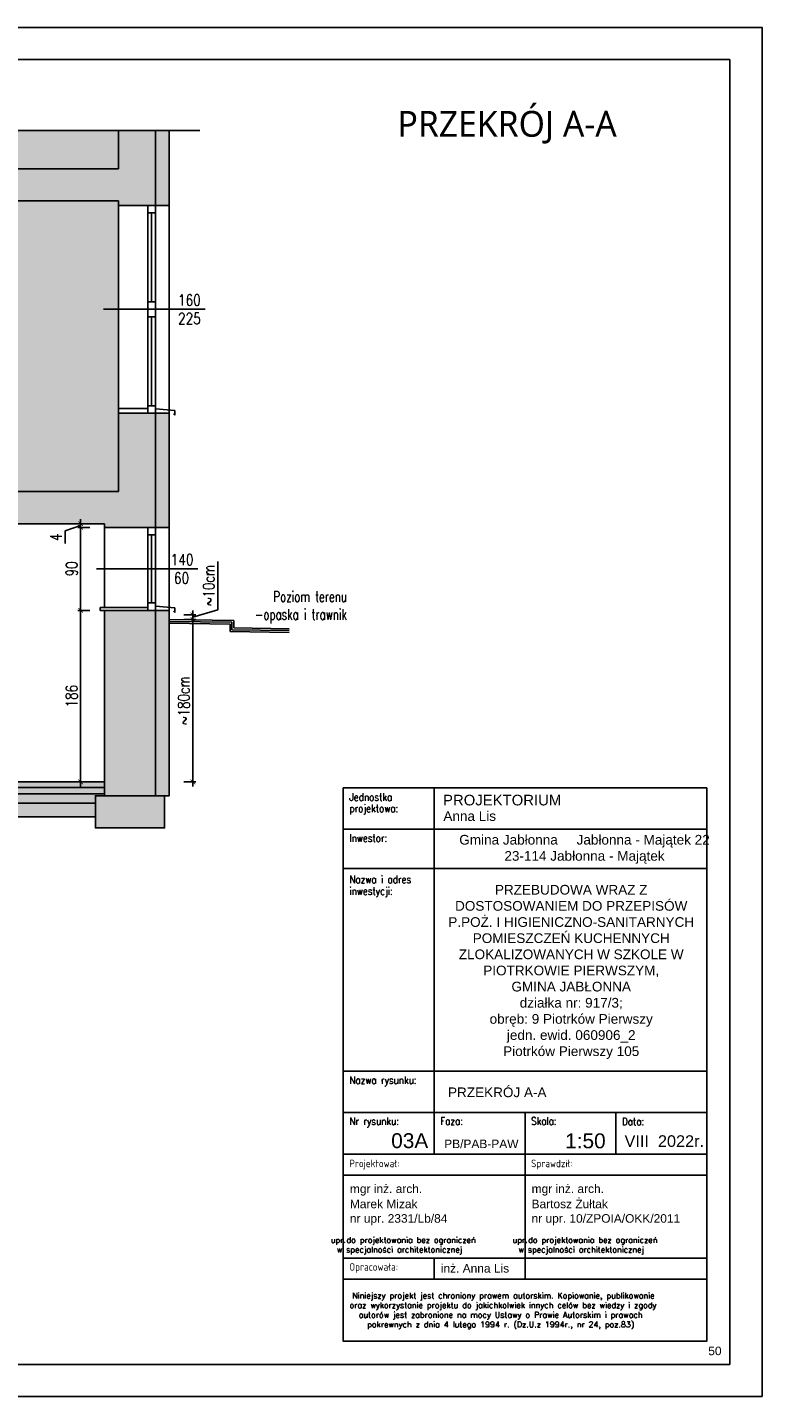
# Model space of a CAD drawing. Header units: millimetres. Extents: x 31969 to 285678, y -69766 to -1123.
# Tile 58 of 102: x 149037 to 149859, y -10538 to -9053. Entities that reach past the tile are written whole.
import ezdxf
from ezdxf.lldxf.tags import DXFTag

# ---------------------------------------------------------------- set-up
doc = ezdxf.new("R2010")
doc.units = ezdxf.units.MM
for name, color, linetype in [('a-izolacja 1', 3, 'Continuous'), ('a-opis 1', 3, 'Continuous'), ('a-opis 2', 1, 'Continuous'), ('a-opis stolarki 2', 1, 'Continuous'), ('a-przekrój 1', 3, 'Continuous'), ('a-przekrój 3', 1, 'Continuous'), ('a-stolarka okienna', 3, 'Continuous'), ('a-szkło', 4, 'Continuous'), ('a-szraf', 252, 'Continuous'), ('a-wymiary', 11, 'Continuous'), ('a-ściany istniejące murowane', 6, 'Continuous')]:
    doc.layers.add(name, color=color, linetype=linetype)
doc.styles.add('IREK', font='simplex.shx', dxfattribs={"width": 0.8})
doc.styles.add('MAREK', font='simplex.shx')
doc.styles.add('PRZEKRÓJ2', font='l_10646.ttf')
doc.styles.add('RS01507', font='romans.shx', dxfattribs={"width": 0.7, "height": 0.15})
doc.styles.add('TABELA2', font='arial.ttf', dxfattribs={"height": 10})
doc.styles.add('WYMIAR', font='romans.shx', dxfattribs={"width": 0.8})
doc.styles.add('WYMIARY', font='simplex.shx', dxfattribs={"width": 0.75})
tags = doc.linetypes.add('DASHED', pattern=[0.75, 0.5, -0.25]).pattern_tags.tags
tags[6:7] = [DXFTag(74, 4), DXFTag(75, 0), DXFTag(340, '0'), DXFTag(46, 1.0), DXFTag(50, 0.0), DXFTag(44, 0.0), DXFTag(45, 0.0)]
tags[4:5] = [DXFTag(74, 4), DXFTag(75, 0), DXFTag(340, '0'), DXFTag(46, 1.0), DXFTag(50, 0.0), DXFTag(44, 0.0), DXFTag(45, 0.0)]
doc.dimstyles.new('MAREK50', dxfattribs={"dimtxt": 12.5, "dimasz": 5, "dimexe": 3, "dimexo": 2, "dimgap": 3.5, "dimtad": 1, "dimdec": 1, "dimdsep": 46, "dimtxsty": 'WYMIARY', "dimblk1": 'ARCHTICK', "dimblk2": 'ARCHTICK', "dimsah": 1, "dimcen": 2.5, "dimdle": 5, "dimadec": 0, "dimazin": 0, "dimtfac": 1, "dimtdec": 1, "dimtmove": 1, "dimatfit": 3, "dimldrblk": 'ARCHTICK', "dimfxl": 0, "dimtolj": 1, "dimtzin": 0, "dimarcsym": 0})

# ---------------------------------------------------------------- blocks, each defined once
blk = doc.blocks.new('_ARCHTICK')
at = {"color": 0, "linetype": 'ByBlock', "const_width": 0.15}
blk.add_lwpolyline([(-0.5, -0.5), (0.5, 0.5)], dxfattribs=at)
blk = doc.blocks.new('*D169')
at = {"layer": 'a-wymiary', "color": 0, "lineweight": -2, "ltscale": 100}
for p, q in [((149095.1, -9876.4), (149095.1, -9680.4)), ((149105.1, -9685.4), (149092.1, -9685.4)), ((149105.1, -9871.4), (149092.1, -9871.4))]:
    blk.add_line(p, q, dxfattribs=at)
at = {"layer": 'DEFPOINTS', "color": 0, "ltscale": 100}
for p in [(149095.1, -9685.4), (149121.2, -9685.4), (149121.2, -9871.4)]:
    blk.add_point(p, dxfattribs=at)
at = {"layer": 'a-wymiary', "color": 0, "lineweight": -2, "ltscale": 100, "xscale": 5, "yscale": 5, "zscale": 5}
for p, rotation in [((149095.1, -9685.4), 90), ((149095.1, -9871.4), 270)]:
    blk.add_blockref('_ARCHTICK', p, dxfattribs=dict(at, rotation=rotation))
at = {"layer": 'a-wymiary', "color": 0, "ltscale": 100, "insert": (149085.4, -9778.4), "char_height": 12.5, "attachment_point": 5, "rotation": 90, "style": 'WYMIARY'}
blk.add_mtext('\\A1;186', dxfattribs=at)
blk = doc.blocks.new('*D170')
at = {"layer": 'a-wymiary', "color": 0, "lineweight": -2, "ltscale": 100}
for p, q in [((149095.1, -9690.4), (149095.1, -9590.4)), ((149105.1, -9595.4), (149092.1, -9595.4)), ((149105.1, -9685.4), (149092.1, -9685.4))]:
    blk.add_line(p, q, dxfattribs=at)
at = {"layer": 'DEFPOINTS', "color": 0, "ltscale": 100}
for p in [(149095.1, -9595.4), (149121.2, -9595.4), (149121.2, -9685.4)]:
    blk.add_point(p, dxfattribs=at)
at = {"layer": 'a-wymiary', "color": 0, "lineweight": -2, "ltscale": 100, "xscale": 5, "yscale": 5, "zscale": 5}
for p, rotation in [((149095.1, -9595.4), 90), ((149095.1, -9685.4), 270)]:
    blk.add_blockref('_ARCHTICK', p, dxfattribs=dict(at, rotation=rotation))
at = {"layer": 'a-wymiary', "color": 0, "ltscale": 100, "insert": (149085.4, -9640.4), "char_height": 12.5, "attachment_point": 5, "rotation": 90, "style": 'WYMIARY'}
blk.add_mtext('\\A1;90', dxfattribs=at)
blk = doc.blocks.new('*D171')
at = {"layer": 'a-wymiary', "color": 0, "lineweight": -2, "ltscale": 100}
for p, q in [((149243.9, -9684.8), (149243.9, -9632.3)), ((149206.9, -9690.4), (149219.9, -9690.4)), ((149206.9, -9695.4), (149219.9, -9695.4)), ((149216.9, -9692.9), (149243.9, -9684.8)), ((149216.9, -9690.4), (149216.9, -9685.4)), ((149216.9, -9690.4), (149216.9, -9695.4)), ((149216.9, -9690.4), (149216.9, -9695.4)), ((149216.9, -9695.4), (149216.9, -9700.4))]:
    blk.add_line(p, q, dxfattribs=at)
at = {"layer": 'DEFPOINTS', "color": 0, "ltscale": 100}
for p in [(149190.6, -9695.4), (149191.2, -9690.4), (149216.9, -9695.4)]:
    blk.add_point(p, dxfattribs=at)
at = {"layer": 'a-wymiary', "color": 0, "lineweight": -2, "ltscale": 100, "xscale": 5, "yscale": 5, "zscale": 5}
for p, rotation in [((149216.9, -9690.4), 270), ((149216.9, -9695.4), 90)]:
    blk.add_blockref('_ARCHTICK', p, dxfattribs=dict(at, rotation=rotation))
at = {"layer": 'a-wymiary', "color": 0, "ltscale": 100, "insert": (149234.1, -9658.5), "char_height": 12.5, "attachment_point": 5, "rotation": 90, "style": 'WYMIARY'}
blk.add_mtext('\\A1;~10cm', dxfattribs=at)
blk = doc.blocks.new('*D168')
at = {"layer": 'a-wymiary', "color": 0, "lineweight": -2, "ltscale": 100}
for p, q in [((149206.9, -9695.4), (149219.9, -9695.4)), ((149216.9, -9690.4), (149216.9, -9876.4)), ((149206.9, -9871.4), (149219.9, -9871.4))]:
    blk.add_line(p, q, dxfattribs=at)
at = {"layer": 'DEFPOINTS', "color": 0, "ltscale": 100}
for p in [(149190.6, -9695.4), (149121.2, -9871.4), (149216.9, -9871.4)]:
    blk.add_point(p, dxfattribs=at)
at = {"layer": 'a-wymiary', "color": 0, "lineweight": -2, "ltscale": 100, "xscale": 5, "yscale": 5, "zscale": 5}
for p, rotation in [((149216.9, -9695.4), 90), ((149216.9, -9871.4), 270)]:
    blk.add_blockref('_ARCHTICK', p, dxfattribs=dict(at, rotation=rotation))
at = {"layer": 'a-wymiary', "color": 0, "ltscale": 100, "insert": (149207.1, -9783.4), "char_height": 12.5, "attachment_point": 5, "rotation": 90, "style": 'WYMIARY'}
blk.add_mtext('\\A1;~180cm', dxfattribs=at)
blk = doc.blocks.new('*D172')
at = {"layer": 'a-wymiary', "color": 0, "lineweight": -2, "ltscale": 100}
for p, q in [((149105.1, -9591.4), (149092.1, -9591.4)), ((149095.1, -9591.4), (149095.1, -9586.4)), ((149095.1, -9595.4), (149095.1, -9591.4)), ((149095.1, -9595.4), (149095.1, -9591.4)), ((149095.1, -9593.4), (149078.2, -9599.3)), ((149078.2, -9599.3), (149078.2, -9613)), ((149105.1, -9595.4), (149092.1, -9595.4)), ((149095.1, -9595.4), (149095.1, -9600.4))]:
    blk.add_line(p, q, dxfattribs=at)
at = {"layer": 'DEFPOINTS', "color": 0, "ltscale": 100}
for p in [(149095.1, -9591.4), (149121.2, -9591.4), (149121.2, -9595.4)]:
    blk.add_point(p, dxfattribs=at)
at = {"layer": 'a-wymiary', "color": 0, "lineweight": -2, "ltscale": 100, "xscale": 5, "yscale": 5, "zscale": 5}
for p, rotation in [((149095.1, -9591.4), 270), ((149095.1, -9595.4), 90)]:
    blk.add_blockref('_ARCHTICK', p, dxfattribs=dict(at, rotation=rotation))
at = {"layer": 'a-wymiary', "color": 0, "ltscale": 100, "insert": (149068.5, -9606.1), "char_height": 12.5, "attachment_point": 5, "rotation": 90, "style": 'WYMIARY'}
blk.add_mtext('\\A1;4', dxfattribs=at)

msp = doc.modelspace()

# ---------------------------------------------------------------- hatches: boundary and pattern name
at = {"layer": 'a-szraf', "ltscale": 0.9}
h = msp.add_hatch(color=254, dxfattribs=at)
h.dxf.hatch_style = 1
h.paths.add_polyline_path([(149176.17, -9164.92), (149136.17, -9164.92), (149136.17, -9206.4), (148105.17, -9206.4), (148105.17, -9164.92), (148065.17, -9164.92), (148065.17, -9246.4), (148105.17, -9246.4), (148105.17, -9241.4), (149136.17, -9241.4), (149136.17, -9246.4), (149176.17, -9246.4)])
h.paths.add_polyline_path([(149191.17, -9164.92), (149176.17, -9164.92), (149176.17, -9246.4), (149191.17, -9246.4)])
h.paths.add_polyline_path([(148065.17, -9164.92), (148050.17, -9164.92), (148050.17, -9246.4), (148065.17, -9246.4)])
h.paths.add_polyline_path([(148105.17, -9471.4), (148065.17, -9471.4), (148065.17, -9595.4), (148120.17, -9595.4), (148120.17, -9591.4), (148673.17, -9591.4), (148673.17, -9641.4), (148717.17, -9641.4), (148717.17, -9591.4), (148749.22, -9591.4), (148769.48, -9556.4), (148105.17, -9556.4)])
h.paths.add_polyline_path([(148065.17, -9471.4), (148050.17, -9471.4), (148050.17, -9595.4), (148065.17, -9595.4)])
h.paths.add_polyline_path([(149191.17, -9471.4), (149176.17, -9471.4), (149176.17, -9595.4), (149191.17, -9595.4)])
h.paths.add_polyline_path([(148891.17, -9591.4), (148876.17, -9591.4), (148876.17, -9649.4), (148891.17, -9649.4)])
h.paths.add_polyline_path([(149176.17, -9685.4), (149121.17, -9685.4), (149121.17, -9886.4), (149176.17, -9886.4)])
h.paths.add_polyline_path([(149191.17, -9685.4), (149176.17, -9685.4), (149176.17, -9886.4), (149186.17, -9886.4), (149191.17, -9886.4)])
h.paths.add_polyline_path([(149186.17, -9886.4), (149111.17, -9886.4), (149111.17, -9921.4), (149186.17, -9921.4)])
h.paths.add_polyline_path([(148120.17, -9685.4), (148065.17, -9685.4), (148065.17, -9886.63), (148120.17, -9886.63)])
h.paths.add_polyline_path([(148065.17, -9685.4), (148050.17, -9685.4), (148050.17, -9886.63), (148055.17, -9886.63), (148065.17, -9886.63)])
h.paths.add_polyline_path([(148130.17, -9886.63), (148055.17, -9886.63), (148055.17, -9921.63), (148130.17, -9921.63)])
h.paths.add_polyline_path([(147950.91, -10033.79), (147902.96, -10033.79), (147902.96, -10051.79), (147950.91, -10051.79)])
h.paths.add_polyline_path([(149111.17, -9894.4), (148130.17, -9894.4), (148130.17, -9909.4), (149111.17, -9909.4)])
h.paths.add_polyline_path([(149111.17, -9886.4), (149121.17, -9886.4), (149121.17, -9884.4), (148120.17, -9884.4), (148120.17, -9886.63), (148130.17, -9886.63), (148130.17, -9894.4), (149111.17, -9894.4)])
h.paths.add_polyline_path([(149121.17, -9877.4), (148120.17, -9877.4), (148120.17, -9884.4), (149121.17, -9884.4)])
h.paths.add_polyline_path([(149121.17, -9871.4), (148120.17, -9871.4), (148120.17, -9877.4), (149121.17, -9877.4)])
at = {"layer": 'a-szraf', "ltscale": 30}
h = msp.add_hatch(dxfattribs=at)
h.set_pattern_fill('DOTS', color=256, scale=1.5)
h.set_pattern_definition([(0, (2694.2084, -3226.4559), (1.190625, 2.38125), [0, -2.38125])])
h.paths.add_polyline_path([(149136.17, -9250.4), (149136.17, -9241.4), (148105.17, -9241.4), (148105.17, -9250.4), (148105.17, -9475.18), (148105.17, -9475.4), (148105.17, -9556.4), (149136.17, -9556.4), (149136.17, -9475.4), (149136.17, -9470.4)])
h.paths.add_polyline_path([(149136.17, -9164.92), (148105.17, -9164.92), (148105.17, -9206.4), (149136.17, -9206.4)])
at = {"layer": 'a-szraf', "ltscale": 0.9}
h = msp.add_hatch(color=254, dxfattribs=at)
h.dxf.hatch_style = 1
h.paths.add_polyline_path([(149176.17, -9471.4), (149136.17, -9471.4), (149136.17, -9556.4), (148769.48, -9556.4), (148749.22, -9591.4), (149121.17, -9591.4), (149121.17, -9595.4), (149176.17, -9595.4)])

# ---------------------------------------------------------------- linework, layer by layer
at = {"layer": 'a-izolacja 1'}
for p, q in [((149176.17, -9246.4), (149176.17, -9164.92)), ((149176.17, -9595.4), (149176.17, -9471.4)), ((149176.17, -9886.4), (149176.17, -9685.4))]:
    msp.add_line(p, q, dxfattribs=at)
at = {"layer": 'a-opis 1', "ltscale": 0.5}
for p, q in [((149478.51, -9877.91), (149478.51, -10275.29)), ((149379.99, -9922.73), (149774.07, -9922.73)), ((149379.99, -9965.29), (149774.07, -9965.29)), ((149675.55, -9965.29), (149774.07, -9965.29)), ((149379.99, -10185), (149774.07, -10185)), ((149379.99, -10230.15), (149774.07, -10230.15)), ((149577.03, -10230.15), (149577.03, -10275.29)), ((149577.03, -10230.15), (149577.03, -10410.41)), ((149675.55, -10230.15), (149675.55, -10275.29)), ((149379.99, -10275.29), (149774.07, -10275.29)), ((149379.99, -10275.29), (149774.07, -10275.29)), ((149379.99, -10297.87), (149774.07, -10297.87)), ((149379.99, -10297.87), (149774.07, -10297.87)), ((149379.99, -10297.87), (149774.07, -10297.87)), ((149379.99, -10297.87), (149774.07, -10297.87)), ((149379.99, -10387.83), (149774.07, -10387.83)), ((149478.51, -10387.83), (149478.51, -10410.41)), ((149379.99, -10410.73), (149774.07, -10410.73)), ((149379.99, -10410.73), (149774.07, -10410.73))]:
    msp.add_line(p, q, dxfattribs=at)
at = {"layer": 'a-opis 2', "ltscale": 2}
for points in [[(149834.07, -10538.13), (147734.07, -10538.13), (147734.07, -9053.13), (149834.07, -9053.13)], [(147859.07, -9088.13), (149799.07, -9088.13), (149799.07, -10503.13), (147859.07, -10503.13)], [(149379.99, -9877.91), (149774.07, -9877.91), (149774.07, -10478.13), (149379.99, -10478.13)], [(149379.99, -9877.91), (149774.07, -9877.91), (149774.07, -10478.13), (149379.99, -10478.13)]]:
    msp.add_lwpolyline(points, close=True, dxfattribs=at)
at = {"layer": 'a-opis stolarki 2'}
for p, q in [((149230.06, -9358.9), (149120.1, -9358.9)), ((149222.16, -9640.4), (149112.19, -9640.4))]:
    msp.add_line(p, q, dxfattribs=at)
at = {"layer": 'a-przekrój 1'}
for p, q in [((149191.17, -9695.4), (149261.17, -9696.4)), ((149261.17, -9696.4), (149261.17, -9704.4)), ((149191.17, -9697.4), (149259.17, -9698.37)), ((149191.17, -9699.4), (149257.17, -9700.34)), ((149257.17, -9700.34), (149257.17, -9708.34)), ((149257.17, -9708.34), (149321.17, -9709.4)), ((149259.17, -9698.37), (149259.17, -9706.37)), ((149259.17, -9706.37), (149321.17, -9707.4)), ((149261.17, -9704.4), (149321.17, -9705.4)), ((149121.17, -9877.4), (148120.17, -9877.4)), ((149121.17, -9884.4), (148120.17, -9884.4)), ((149111.17, -9894.4), (148130.17, -9894.4)), ((149111.17, -9909.4), (148130.17, -9909.4))]:
    msp.add_line(p, q, dxfattribs=at)
at = {"layer": 'a-przekrój 3', "ltscale": 100}
msp.add_line((148120.17, -9871.4), (149121.17, -9871.4), dxfattribs=at)
at = {"layer": 'a-stolarka okienna'}
for p, q in [((149136.17, -9246.4), (149136.17, -9471.18)), ((149168.17, -9246.63), (149168.17, -9471.4)), ((149176.17, -9246.4), (149176.17, -9471.4)), ((149191.17, -9246.4), (149191.17, -9471.18)), ((149168.17, -9254.4), (149176.17, -9254.4)), ((149168.17, -9350.9), (149176.17, -9350.9)), ((149168.17, -9358.9), (149176.17, -9358.9)), ((149168.17, -9366.9), (149176.17, -9366.9)), ((149136.17, -9471.4), (149136.17, -9466.4)), ((149136.17, -9466.4), (149168.17, -9466.4)), ((149168.17, -9463.4), (149176.17, -9463.4)), ((149197.13, -9468.64), (149176.17, -9466.9)), ((149197.13, -9473.64), (149195.99, -9472.15)), ((149197.13, -9473.64), (149197.13, -9468.64)), ((149121.17, -9595.4), (149121.17, -9682.4)), ((149168.17, -9595.63), (149168.17, -9685.4)), ((149168.17, -9603.4), (149176.17, -9603.4)), ((149176.17, -9595.4), (149176.17, -9685.4)), ((149191.17, -9595.63), (149191.17, -9685.4)), ((149168.17, -9677.4), (149176.17, -9677.4)), ((149197.13, -9682.64), (149176.17, -9680.9)), ((149116.17, -9685.4), (149116.17, -9682.4)), ((149116.17, -9682.4), (149168.17, -9682.4)), ((149121.17, -9685.4), (149116.17, -9685.4)), ((149197.13, -9687.64), (149195.99, -9686.15)), ((149197.13, -9687.64), (149197.13, -9682.64))]:
    msp.add_line(p, q, dxfattribs=at)
at = {"layer": 'a-szkło', "ltscale": 2}
for p, q in [((149172.17, -9350.9), (149172.17, -9254.4)), ((149172.17, -9463.4), (149172.17, -9366.9)), ((149172.17, -9677.4), (149172.17, -9603.4))]:
    msp.add_line(p, q, dxfattribs=at)
at = {"layer": 'a-ściany istniejące murowane', "linetype": 'DASHED', "ltscale": 20}
msp.add_line((149224.34, -9164.92), (148019.77, -9164.92), dxfattribs=at)
at = {"layer": 'a-ściany istniejące murowane'}
for p, q in [((149136.17, -9206.4), (149136.17, -9164.92)), ((149191.17, -9246.4), (149191.17, -9164.92)), ((149136.17, -9206.4), (148105.17, -9206.4)), ((149136.17, -9241.4), (148105.17, -9241.4)), ((149136.17, -9246.4), (149136.17, -9241.4)), ((149136.17, -9246.4), (149191.17, -9246.4)), ((149136.17, -9556.4), (149136.17, -9471.4)), ((149136.17, -9471.4), (149191.17, -9471.4)), ((149191.17, -9595.4), (149191.17, -9471.4)), ((149136.17, -9556.4), (148105.17, -9556.4)), ((149121.17, -9591.4), (148717.17, -9591.4)), ((149121.17, -9595.4), (149121.17, -9591.4)), ((149191.17, -9595.4), (149121.17, -9595.4)), ((149121.17, -9886.4), (149121.17, -9685.4)), ((149121.17, -9685.4), (149191.17, -9685.4)), ((149191.17, -9886.4), (149191.17, -9685.4)), ((149121.17, -9886.4), (149121.17, -9872.89)), ((149186.17, -9886.4), (149191.17, -9886.4))]:
    msp.add_line(p, q, dxfattribs=at)
msp.add_lwpolyline([(149186.17, -9886.4), (149111.17, -9886.4), (149111.17, -9921.4), (149186.17, -9921.4)], close=True, dxfattribs=at)

# ---------------------------------------------------------------- texts
at = {"layer": 'a-opis 1', "ltscale": 0.5, "style": 'IREK', "width": 0.85}
for s, height, p in [('Jednostka ', 8.165, (149386.59, -9891.97)), ('projektowa:', 8.1648, (149386.59, -9904.24)), ('Inwestor:', 8.165, (149386.59, -9936.45)), ('Nazwa i adres', 8.1648, (149386.59, -9981.27)), ('inwestycji:', 8.1648, (149386.59, -9993.89)), ('Nazwa rysunku:', 8.1648, (149386.59, -10199.04)), ('Nr rysunku:', 8.1648, (149386.59, -10243.54)), ('Faza:', 8.165, (149485.11, -10243.34)), ('Skala:', 8.165, (149583.63, -10243.34)), ('Data:', 8.165, (149682.16, -10243.86)), ('Projektował:', 8.1648, (149386.59, -10289.33)), ('Sprawdził:', 8.165, (149583.63, -10289.33)), ('Opracowała:', 8.1648, (149386.59, -10401.55))]:
    msp.add_text(s, height=height, dxfattribs=at).set_placement(p)
at = {"layer": 'a-opis 1', "ltscale": 0.5, "style": 'TABELA2'}
for s, height, p in [('PROJEKTORIUM', 11.5547, (149488.13, -9896.94)), ('Anna Lis', 10.504, (149488.5, -9913.76)), ('PRZEKRÓJ A-A', 10.5043, (149493.53, -10213.35)), ('03A', 16.166, (149431.9, -10268.62)), ('PB/PAB-PAW', 9.265, (149489.39, -10268.62)), (' 1:50', 16.166, (149614.25, -10268.8)), ('VIII  2022r.', 12.6051, (149684.96, -10267.31)), ('mgr inż. arch.', 9.2648, (149387.18, -10317.33)), ('mgr inż. arch.', 9.2648, (149584.23, -10317.33)), ('Marek Mizak', 9.2648, (149387.1, -10333.81)), ('Bartosz Żułtak', 9.2648, (149584.14, -10333.81)), ('nr upr. 2331/Lb/84', 9.2648, (149387.1, -10349.52)), ('nr upr. 10/ZPOIA/OKK/2011', 9.2648, (149584.14, -10349.52)), ('inż. Anna Lis', 9.2648, (149485.71, -10403.62)), ('50', 9.265, (149775.73, -10493.18))]:
    msp.add_text(s, height=height, dxfattribs=at).set_placement(p)
at = {"layer": 'a-opis 1', "ltscale": 40, "insert": (149383.9, -9664.66), "char_height": 11.613, "width": 139.889, "attachment_point": 3, "style": 'RS01507'}
msp.add_mtext('Poziom terenu\\P-opaska i trawnik', dxfattribs=at)
at = {"layer": 'a-opis 1', "ltscale": 0.5}
for s, insert, char_height, width, attachment_point, style in [('{\\fArial|b0|i0|c238|p34;Gmina Jabłonna     Jabłonna - Majątek 22^I\\P23-114 Jabłonna - Majątek}', (149641.52, -9944.52, -38205), 10.5043, 333.0192, 5, 'TABELA2'), ('{\\fArial|b0|i0|c238|p34;\\PPRZEBUDOWA WRAZ Z DOSTOSOWANIEM DO PRZEPISÓW P.POŻ. I HIGIENICZNO-SANITARNYCH POMIESZCZEŃ KUCHENNYCH ZLOKALIZOWANYCH W SZKOLE W PIOTRKOWIE PIERWSZYM, \\PGMINA JABŁONNA\\Pdziałka nr: 917/3; \\Pobręb: 9 Piotrków Pierwszy \\Pjedn. ewid. 060906_2\\PPiotrków Pierwszy 105}', (149627.11, -10068.78, 38205), 10.50429, 291.6593, 5, 'TABELA2'), ('{\\W8.9058;  \\W1; }upr.{\\W0.105263; }do projektowania bez ograniczeń \\P{\\W6.7618;   }w specjalności architektonicznej', (149285.91, -10365.16), 6.25, 382.3933, 1, 'MAREK'), ('{\\W8.9058;  \\W1; }upr.{\\W0.105263; }do projektowania bez ograniczeń \\P{\\W6.7618;   }w specjalności architektonicznej', (149482.95, -10365.16), 6.25, 382.3933, 1, 'MAREK'), ('{\\W1.04846; }Niniejszy projekt jest chroniony prawem autorskim. Kopiowanie, publikowanie \\P{\\W0.31162; }oraz wykorzystanie projektu do jakichkolwiek innych celów bez wiedzy i zgody \\P{\\W2.68004; }autorów jest zabronione na mocy Ustawy o Prawie Autorskim i prawach \\P{\\W4.83793; }pokrewnych z dnia 4 lutego 1994 r. (Dz.U.z 1994r., nr 24, poz.83)', (149385.17, -10425.46), 6.25, 382.3933, 1, 'MAREK')]:
    msp.add_mtext(s, dxfattribs=dict(at, insert=insert, char_height=char_height, width=width, attachment_point=attachment_point, style=style))
at = {"layer": 'a-opis 2', "ltscale": 2, "style": 'PRZEKRÓJ2'}
msp.add_text('PRZEKRÓJ A-A', height=28.0378, dxfattribs=at).set_placement((149438.78, -9171.78))
at = {"layer": 'a-opis stolarki 2', "char_height": 12, "width": 23.8958, "attachment_point": 7, "style": 'WYMIAR'}
for s, insert in [('{\\W0.995659; }\\P 160\\P225', (149200.74, -9374.89)), ('{\\W0.995659; }\\P 140\\P{\\W0.367088; }60', (149192.83, -9656.39))]:
    msp.add_mtext(s, dxfattribs=dict(at, insert=insert))

# ---------------------------------------------------------------- dimensions: what is measured, and where the dimension line sits
at = {"layer": 'a-wymiary', "ltscale": 100}
dim = msp.add_linear_dim(base=(149095.14, -9591.4), p1=(149121.17, -9595.4), p2=(149121.17, -9591.4), angle=90, dimstyle='MAREK50', override={"dimfxl": 10, "dimfxlon": 1}, dxfattribs=at)
dim.commit()
dim.dimension.update_dxf_attribs({"geometry": '*D172', "text_midpoint": (149078.21, -9602.79), "dimtype": 160})
for base, p1, p2, picture, middle in [((149095.14, -9595.4), (149121.17, -9685.4), (149121.17, -9595.4), '*D170', (149085.39, -9640.4)), ((149095.14, -9685.4), (149121.17, -9871.4), (149121.17, -9685.4), '*D169', (149085.39, -9778.4))]:
    dim = msp.add_linear_dim(base=base, p1=p1, p2=p2, angle=90, dimstyle='MAREK50', override={"dimfxl": 10, "dimfxlon": 1}, dxfattribs=at)
    dim.commit()
    dim.dimension.update_dxf_attribs({"geometry": picture, "text_midpoint": middle})
for base, p1, p2, text, picture, middle in [((149216.89, -9695.39), (149191.17, -9690.4), (149190.59, -9695.39), '~10cm', '*D171', (149234.14, -9681.3)), ((149216.89, -9871.4), (149190.59, -9695.39), (149121.17, -9871.4), '~180cm', '*D168', (149207.14, -9783.4))]:
    dim = msp.add_linear_dim(base=base, p1=p1, p2=p2, angle=90, text=text, dimstyle='MAREK50', override={"dimfxl": 10, "dimfxlon": 1}, dxfattribs=at)
    dim.commit()
    dim.dimension.update_dxf_attribs({"geometry": picture, "text_midpoint": middle})

doc.saveas('drawing.dxf')
